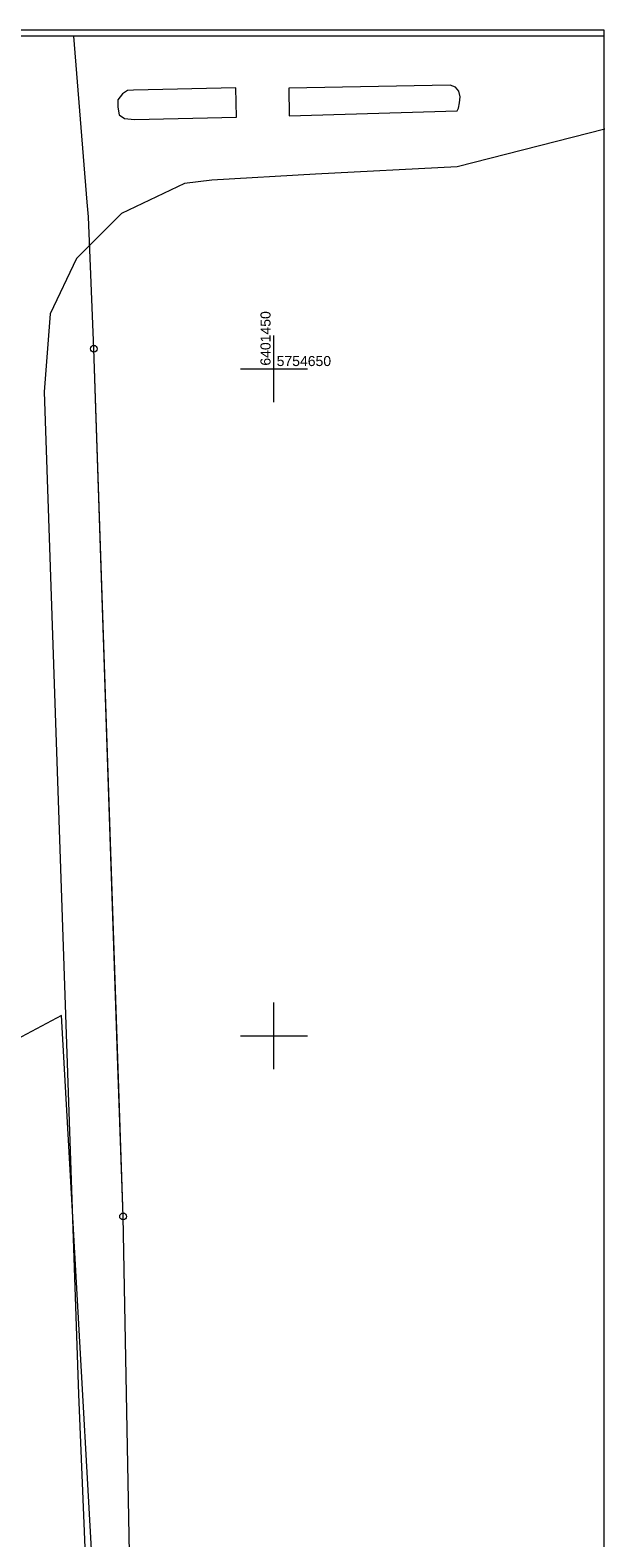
# Model space of a CAD drawing. Header units: centimetres. Extents: x 934830964 to 934860164, y -397494335 to -397452790.
# Tile 14 of 14: x 934855858 to 934860164, y -397464088 to -397452790. Entities that reach past the tile are written whole.
import ezdxf

# ---------------------------------------------------------------- set-up
doc = ezdxf.new("R2010")
doc.units = ezdxf.units.CM
doc.header["$LTSCALE"] = 0.1
doc.layers.add('0-1', color=2, linetype='Continuous', lineweight=5, true_color=0xffff00)
for name, color, linetype, lineweight in [('202-punkt graniczny', 7, 'Continuous', 25), ('203-punkt graniczny', 7, 'Continuous', 25), ('218-kontur użytku gruntowego', 7, 'Continuous', 25), ('219-działka ewidencyjna', 7, 'Continuous', 25), ('jezdnia (powierzchnia)', 7, 'Continuous', 25), ('przewód kanalizacyjny (linia)', 7, 'Continuous', 25), ('Ramki i opis wydruku', 7, 'Continuous', 25), ('Wstawianie ramki sekcyjnej z opisem', 7, 'Continuous', 25)]:
    doc.layers.add(name, color=color, linetype=linetype, lineweight=lineweight)
doc.styles.add('Arial', font='arial.ttf')

# ---------------------------------------------------------------- blocks, each defined once
blk = doc.blocks.new('202')
at = {"layer": '0-1', "color": 7, "linetype": 'Continuous', "lineweight": 5, "transparency": 33554687}
blk.add_circle((0, 0), 25, dxfattribs=at)
blk = doc.blocks.new('203')
at = {"layer": '0-1', "linetype": 'Continuous', "lineweight": 0, "transparency": 33554687}
h = blk.add_hatch(color=7, dxfattribs=at)
edge = h.paths.add_edge_path()
edge.add_arc((0, 0), 4.5, 270, 360, ccw=False)
edge.add_arc((0, 0), 4.5, 180, 270, ccw=False)
edge.add_arc((0, 0), 4.5, 90, 180, ccw=False)
edge.add_arc((0, 0), 4.5, 0, 90, ccw=False)

msp = doc.modelspace()

# ---------------------------------------------------------------- linework, layer by layer
at = {"layer": '218-kontur użytku gruntowego', "color": 3, "linetype": 'Continuous', "lineweight": 18, "true_color": 0x00ff00, "transparency": 33554687}
for p, q in [((934856285, -397454079), (934856186, -397452835)), ((934856294, -397454189), (934856285, -397454079)), ((934856335, -397455177), (934856294, -397454189)), ((934856516, -397460548), (934856335, -397455177)), ((934856554, -397461679), (934856516, -397460548)), ((934856624, -397465308), (934856554, -397461679))]:
    msp.add_line(p, q, dxfattribs=at)
at = {"layer": '219-działka ewidencyjna', "color": 7, "linetype": 'Continuous', "lineweight": 18, "transparency": 33554687}
for p, q in [((934856285, -397454079), (934856186, -397452835)), ((934856294, -397454189), (934856285, -397454079)), ((934856335, -397455177), (934856294, -397454189)), ((934856554, -397461679), (934856335, -397455177)), ((934856694, -397468940), (934856554, -397461679))]:
    msp.add_line(p, q, dxfattribs=at)
at = {"layer": 'jezdnia (powierzchnia)', "color": 7, "linetype": 'Continuous', "lineweight": 18, "transparency": 33554687, "flags": 128}
for points in [[(934859006, -397453202), (934857796, -397453225), (934857799, -397453431), (934859058, -397453394), (934859067, -397453375), (934859074, -397453334), (934859079, -397453289), (934859069, -397453246), (934859044, -397453218)], [(934857399, -397453223), (934856633, -397453240), (934856588, -397453242), (934856549, -397453268), (934856515, -397453313), (934856515, -397453366), (934856526, -397453424), (934856564, -397453453), (934856641, -397453460), (934857405, -397453443)]]:
    msp.add_lwpolyline(points, close=True, dxfattribs=at)
msp.add_lwpolyline([(934860164, -397453532), (934859058, -397453814), (934857995, -397453869), (934857220, -397453913), (934857014, -397453940), (934856543, -397454165), (934856206, -397454502), (934856007, -397454916), (934855964, -397455499), (934856221, -397463011), (934856358, -397466341)], dxfattribs=at)
at = {"layer": 'przewód kanalizacyjny (linia)', "color": 34, "linetype": 'Continuous', "lineweight": 18, "true_color": 0x994c00, "transparency": 33554687, "flags": 128}
msp.add_lwpolyline([(934856803, -397475052), (934856837, -397474233), (934856854, -397472672), (934856733, -397468657), (934856445, -397466443), (934856092, -397460174), (934854593, -397460972), (934854541, -397459352), (934854438, -397455982), (934854188, -397452835)], dxfattribs=at)
at = {"layer": 'Ramki i opis wydruku', "color": 7, "linetype": 'Continuous', "lineweight": 13, "transparency": 33554687, "flags": 128}
for points in [[(934830969, -397494330), (934860159, -397494330), (934860159, -397452790), (934830969, -397452790)], [(934830969, -397494335), (934860159, -397494335), (934860159, -397452835), (934830969, -397452835)]]:
    msp.add_lwpolyline(points, close=True, dxfattribs=at)
at = {"layer": 'Wstawianie ramki sekcyjnej z opisem', "color": 7, "linetype": 'Continuous', "lineweight": 13, "transparency": 33554687}
for p, q in [((934857685, -397455577), (934857685, -397455077)), ((934857435, -397455327), (934857935, -397455327)), ((934857685, -397460577), (934857685, -397460077)), ((934857435, -397460327), (934857935, -397460327))]:
    msp.add_line(p, q, dxfattribs=at)

# ---------------------------------------------------------------- block references
at = {"layer": '202-punkt graniczny', "color": 7, "transparency": 33554687}
for p in [(934856335, -397455177), (934856554, -397461679)]:
    msp.add_blockref('202', p, dxfattribs=at)
at = {"layer": '203-punkt graniczny', "color": 7, "transparency": 33554687}
for p in [(934856285, -397454079), (934856294, -397454189)]:
    msp.add_blockref('203', p, dxfattribs=at)

# ---------------------------------------------------------------- texts
at = {"layer": 'Wstawianie ramki sekcyjnej z opisem', "color": 7, "transparency": 33554687, "char_height": 75, "line_spacing_factor": 0.25, "style": 'Arial'}
for s, insert, attachment_point, rotation in [('6401450', (934857584, -397454896), 3, 90), ('5754650', (934857705, -397455232), 1, 0.001)]:
    msp.add_mtext(s, dxfattribs=dict(at, insert=insert, attachment_point=attachment_point, rotation=rotation))

doc.saveas('drawing.dxf')
